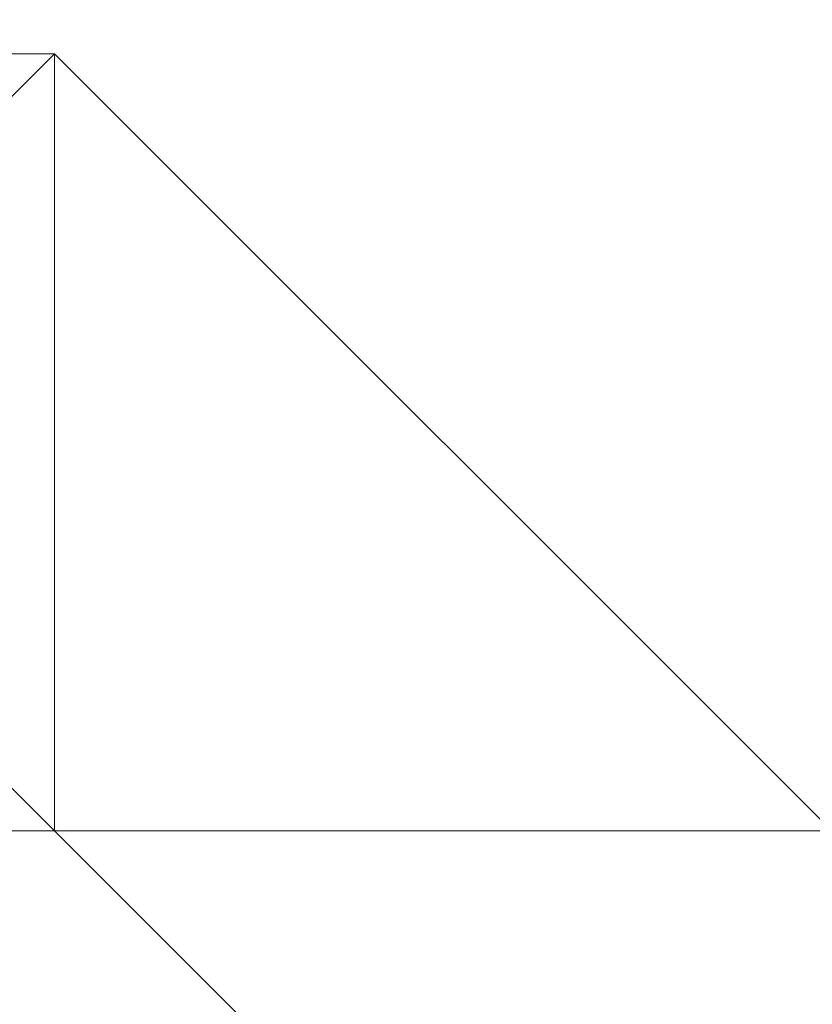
# Model space of a CAD drawing. Header units: inches. Extents: x -79624 to 52587, y -27526 to 10116.
# Tile 214 of 256: x 6294 to 6304, y -7695 to -7684. Entities that reach past the tile are written whole.
import ezdxf
from ezdxf import colors
from ezdxf.entities.mleader import LeaderData, LeaderLine
from ezdxf.math import Vec2, Vec3

# ---------------------------------------------------------------- set-up
doc = ezdxf.new("R2010")
doc.units = ezdxf.units.IN
doc.header["$MEASUREMENT"] = 0
doc.layers.add('- განათება', color=7, linetype='Continuous')
doc.layers.add('Dimensioning - General', color=7, linetype='Continuous')
doc.layers.add('- მექანიკური ნაწილი', color=7, linetype='Continuous', lineweight=18)
doc.styles.add('CT', font='ARIALN.TTF', dxfattribs={"height": 200})
doc.styles.add('GENERATED_STYLE_1', font='txt')
doc.dimstyles.new('GENERATED_STYLE__1', dxfattribs={"dimtxt": 100, "dimasz": 76, "dimexe": 0.18, "dimexo": 0.0625, "dimgap": 0, "dimtad": 0, "dimdec": 0, "dimlfac": 0.1, "dimzin": 0, "dimdsep": 46, "dimtxsty": 'GENERATED_STYLE_1', "dimblk": 'ARROWHEAD_5', "dimblk1": 'ARROWHEAD_5', "dimblk2": 'ARROWHEAD_5', "dimcen": 0.09, "dimse1": 1, "dimse2": 1, "dimclrd": 7, "dimclre": 7, "dimclrt": 7, "dimadec": 0, "dimazin": 0, "dimtfac": 1, "dimtdec": 4, "dimtmove": 0, "dimatfit": 3, "dimfxl": 1, "dimtolj": 1, "dimtzin": 0, "dimarcsym": 0})

# ---------------------------------------------------------------- blocks, each defined once
blk = doc.blocks.new('ARROWHEAD_5')
at = {"linetype": 'Continuous', "lineweight": 0}
blk.add_hatch(color=0, dxfattribs=at).paths.add_polyline_path([(-1, 0.2679), (0, 0), (-1, -0.2679)])
at = {"color": 0, "linetype": 'Continuous', "lineweight": 0}
blk.add_line((0, 0), (-1, 0), dxfattribs=at)
blk = doc.blocks.new('*D249')
at = {"layer": 'Defpoints', "color": 0, "linetype": 'Continuous', "transparency": 16777216}
for p in [(358.556, 209.203), (25258.556, 209.203), (1258.556, -26125.722)]:
    blk.add_point(p, dxfattribs=at)
at = {"layer": 'Dimensioning - General', "color": 7, "linetype": 'Continuous', "lineweight": -2, "transparency": 16777216}
for p, q in [((358.556, 133.203), (358.556, -12795.724)), ((358.556, -26049.722), (358.556, -13148.104))]:
    blk.add_line(p, q, dxfattribs=at)
at = {"layer": 'Dimensioning - General', "color": 7, "linetype": 'Continuous', "lineweight": -2, "transparency": 16777216, "xscale": 76.00000000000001, "yscale": 76.00000000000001, "zscale": 76.00000000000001}
for p, rotation in [((358.556, 209.203), 90), ((358.556, -26125.722), 270)]:
    blk.add_blockref('ARROWHEAD_5', p, dxfattribs=dict(at, rotation=rotation))
at = {"layer": 'Dimensioning - General', "color": 7, "linetype": 'Continuous', "lineweight": 13, "transparency": 16777216, "insert": (358.556, -12971.914), "char_height": 100, "attachment_point": 5, "rotation": 90, "style": 'GENERATED_STYLE_1'}
blk.add_mtext('\\A1;2633', dxfattribs=at)
blk = doc.blocks.new('_DotSmall')
at = {"color": 0, "linetype": 'ByBlock', "const_width": 0.5}
blk.add_lwpolyline([(-0.0625, 0, 1), (0.0625, 0, 1)], format="xyb", close=True, dxfattribs=at)

msp = doc.modelspace()

# ---------------------------------------------------------------- linework, layer by layer
at = {"layer": '- მექანიკური ნაწილი', "color": 7, "lineweight": 0}
for points in [[(6330.76563, -7630.48848), (5639.14949, -7630.48848), (5630.16746, -7693.36268), (6339.74766, -7693.36268)], [(6330.76563, -7630.48848), (5639.14949, -7630.48848), (5630.16746, -7693.36268), (6339.74766, -7693.36268)], [(5980.46655, -7693.36268), (6052.32277, -7693.36268), (6115.19697, -7693.36268), (6178.07116, -7693.36268), (6231.96333, -7693.36268), (6294.83752, -7693.36268), (6231.96333, -7693.36268), (6178.07116, -7693.36268), (6115.19697, -7693.36268), (6052.32277, -7693.36268)]]:
    msp.add_lwpolyline(points, close=True, dxfattribs=at)
at = {"layer": '- მექანიკური ნაწილი', "lineweight": 0}
for points in [[(6321.78361, -7630.48848), (6312.80158, -7630.48848), (6303.81955, -7630.48848), (6294.83752, -7630.48848), (6285.85549, -7630.48848), (6285.85549, -7639.47051), (6276.87347, -7639.47051), (6276.87347, -7648.45254), (6276.87347, -7657.43457), (6276.87347, -7666.4166), (6276.87347, -7675.39862), (6276.87347, -7684.38065), (6285.85549, -7684.38065), (6294.83752, -7693.36268), (6303.81955, -7693.36268), (6294.83752, -7684.38065), (6294.83752, -7693.36268), (6303.81955, -7693.36268), (6303.81955, -7702.34471), (6294.83752, -7693.36268), (6303.81955, -7693.36268), (6312.80158, -7693.36268), (6321.78361, -7693.36268)], [(6321.78361, -7693.36268), (6312.80158, -7693.36268), (6303.81955, -7693.36268), (6294.83752, -7693.36268), (6294.83752, -7684.38065), (6303.81955, -7693.36268), (6294.83752, -7693.36268), (6285.85549, -7693.36268), (6285.85549, -7684.38065), (6276.87347, -7684.38065), (6276.87347, -7675.39862)], [(6285.85549, -7684.38065), (6294.83752, -7684.38065)], [(6294.83752, -7684.38065), (6285.85549, -7684.38065), (6294.83752, -7684.38065)], [(6294.83752, -7684.38065), (6285.85549, -7684.38065), (6294.83752, -7684.38065)], [(6294.83752, -7684.38065), (6285.85549, -7684.38065), (6294.83752, -7684.38065)], [(6294.83752, -7684.38065), (6285.85549, -7684.38065), (6294.83752, -7684.38065)], [(6294.83752, -7684.38065), (6285.85549, -7684.38065), (6294.83752, -7684.38065)], [(6294.83752, -7684.38065), (6285.85549, -7684.38065), (6294.83752, -7684.38065)], [(6294.83752, -7684.38065), (6285.85549, -7684.38065), (6294.83752, -7684.38065)], [(6294.83752, -7684.38065), (6285.85549, -7684.38065), (6294.83752, -7684.38065)], [(6294.83752, -7684.38065), (6285.85549, -7684.38065), (6294.83752, -7684.38065)], [(6294.83752, -7684.38065), (6285.85549, -7684.38065), (6294.83752, -7684.38065)], [(6294.83752, -7684.38065), (6285.85549, -7684.38065), (6294.83752, -7684.38065)], [(6294.83752, -7684.38065), (6285.85549, -7684.38065), (6294.83752, -7684.38065)], [(6294.83752, -7684.38065), (6285.85549, -7684.38065), (6294.83752, -7684.38065)], [(6294.83752, -7684.38065), (6285.85549, -7684.38065), (6294.83752, -7684.38065)], [(6294.83752, -7684.38065), (6285.85549, -7684.38065), (6294.83752, -7684.38065)], [(6294.83752, -7684.38065), (6285.85549, -7684.38065), (6294.83752, -7684.38065)], [(6294.83752, -7693.36268), (6285.85549, -7684.38065), (6294.83752, -7693.36268)], [(6294.83752, -7693.36268), (6285.85549, -7684.38065), (6294.83752, -7693.36268)], [(6285.85549, -7684.38065), (6294.83752, -7684.38065)], [(6294.83752, -7684.38065), (6285.85549, -7684.38065), (6294.83752, -7684.38065)], [(6294.83752, -7684.38065), (6285.85549, -7684.38065), (6294.83752, -7684.38065)], [(6294.83752, -7684.38065), (6285.85549, -7684.38065), (6294.83752, -7684.38065)], [(6294.83752, -7684.38065), (6285.85549, -7684.38065), (6294.83752, -7684.38065)], [(6294.83752, -7684.38065), (6285.85549, -7684.38065), (6294.83752, -7684.38065)], [(6294.83752, -7684.38065), (6285.85549, -7684.38065), (6294.83752, -7684.38065)], [(6294.83752, -7684.38065), (6285.85549, -7684.38065), (6294.83752, -7684.38065)], [(6294.83752, -7684.38065), (6285.85549, -7684.38065), (6294.83752, -7684.38065)], [(6294.83752, -7684.38065), (6285.85549, -7684.38065), (6294.83752, -7684.38065)], [(6294.83752, -7684.38065), (6285.85549, -7684.38065), (6294.83752, -7684.38065)], [(6294.83752, -7684.38065), (6285.85549, -7684.38065), (6294.83752, -7684.38065)], [(6294.83752, -7684.38065), (6285.85549, -7684.38065), (6294.83752, -7684.38065)], [(6294.83752, -7684.38065), (6285.85549, -7684.38065), (6294.83752, -7684.38065)], [(6294.83752, -7684.38065), (6285.85549, -7684.38065), (6294.83752, -7684.38065)], [(6294.83752, -7684.38065), (6285.85549, -7684.38065), (6294.83752, -7684.38065)], [(6294.83752, -7684.38065), (6285.85549, -7684.38065), (6294.83752, -7684.38065)], [(6294.83752, -7693.36268), (6285.85549, -7684.38065), (6294.83752, -7693.36268)], [(6294.83752, -7693.36268), (6285.85549, -7684.38065), (6294.83752, -7693.36268)], [(6285.85549, -7684.38065), (6294.83752, -7693.36268), (6294.83752, -7684.38065), (6294.83752, -7693.36268), (6294.83752, -7684.38065), (6294.83752, -7693.36268), (6294.83752, -7684.38065), (6303.81955, -7693.36268), (6294.83752, -7684.38065), (6285.85549, -7684.38065)], [(6285.85549, -7684.38065), (6294.83752, -7684.38065), (6285.85549, -7684.38065)], [(6285.85549, -7693.36268), (6294.83752, -7693.36268), (6285.85549, -7684.38065), (6294.83752, -7684.38065), (6285.85549, -7684.38065), (6294.83752, -7684.38065), (6285.85549, -7693.36268), (6294.83752, -7693.36268), (6285.85549, -7684.38065), (6294.83752, -7693.36268), (6285.85549, -7693.36268)], [(6285.85549, -7684.38065), (6294.83752, -7693.36268), (6294.83752, -7684.38065), (6294.83752, -7693.36268), (6294.83752, -7684.38065), (6285.85549, -7684.38065)], [(6294.83752, -7684.38065), (6285.85549, -7684.38065), (6294.83752, -7684.38065)], [(6294.83752, -7684.38065), (6285.85549, -7684.38065), (6294.83752, -7684.38065)], [(6294.83752, -7684.38065), (6285.85549, -7684.38065), (6294.83752, -7684.38065)], [(6294.83752, -7684.38065), (6285.85549, -7684.38065), (6294.83752, -7684.38065)], [(6294.83752, -7684.38065), (6285.85549, -7684.38065), (6294.83752, -7684.38065)], [(6294.83752, -7684.38065), (6285.85549, -7684.38065), (6294.83752, -7684.38065)], [(6294.83752, -7684.38065), (6285.85549, -7684.38065), (6294.83752, -7684.38065)], [(6294.83752, -7684.38065), (6285.85549, -7684.38065), (6294.83752, -7684.38065)], [(6294.83752, -7684.38065), (6285.85549, -7684.38065), (6294.83752, -7684.38065)], [(6294.83752, -7684.38065), (6285.85549, -7684.38065), (6294.83752, -7684.38065)], [(6294.83752, -7684.38065), (6285.85549, -7684.38065), (6294.83752, -7684.38065)], [(6294.83752, -7684.38065), (6285.85549, -7684.38065), (6294.83752, -7684.38065)], [(6294.83752, -7684.38065), (6285.85549, -7684.38065), (6294.83752, -7684.38065)], [(6294.83752, -7684.38065), (6285.85549, -7684.38065), (6294.83752, -7684.38065)], [(6294.83752, -7684.38065), (6285.85549, -7684.38065), (6294.83752, -7684.38065)], [(6294.83752, -7684.38065), (6285.85549, -7684.38065), (6294.83752, -7684.38065)], [(6294.83752, -7693.36268), (6285.85549, -7684.38065), (6294.83752, -7693.36268)], [(6294.83752, -7693.36268), (6285.85549, -7684.38065), (6294.83752, -7693.36268)], [(6294.83752, -7684.38065), (6294.83752, -7684.38065)], [(6294.83752, -7693.36268), (6294.83752, -7684.38065), (6294.83752, -7693.36268)], [(6294.83752, -7684.38065), (6294.83752, -7693.36268), (6294.83752, -7684.38065)], [(6294.83752, -7684.38065), (6294.83752, -7684.38065)], [(6294.83752, -7684.38065), (6294.83752, -7684.38065)], [(6294.83752, -7693.36268), (6294.83752, -7684.38065), (6294.83752, -7693.36268)], [(6294.83752, -7684.38065), (6294.83752, -7684.38065)], [(6294.83752, -7693.36268), (6294.83752, -7684.38065), (6294.83752, -7693.36268)], [(6294.83752, -7684.38065), (6294.83752, -7684.38065)], [(6294.83752, -7693.36268), (6294.83752, -7684.38065), (6294.83752, -7693.36268)], [(6294.83752, -7684.38065), (6294.83752, -7684.38065)], [(6294.83752, -7693.36268), (6294.83752, -7684.38065), (6294.83752, -7693.36268)], [(6294.83752, -7684.38065), (6294.83752, -7684.38065)], [(6303.81955, -7693.36268), (6294.83752, -7684.38065), (6303.81955, -7693.36268)], [(6294.83752, -7684.38065), (6294.83752, -7684.38065)], [(6303.81955, -7693.36268), (6294.83752, -7684.38065), (6303.81955, -7693.36268)], [(6294.83752, -7684.38065), (6294.83752, -7684.38065)], [(6303.81955, -7693.36268), (6294.83752, -7684.38065), (6303.81955, -7693.36268)], [(6294.83752, -7684.38065), (6294.83752, -7684.38065)], [(6303.81955, -7693.36268), (6294.83752, -7684.38065), (6303.81955, -7693.36268)], [(6294.83752, -7684.38065), (6294.83752, -7684.38065)], [(6303.81955, -7693.36268), (6294.83752, -7684.38065), (6303.81955, -7693.36268)], [(6294.83752, -7684.38065), (6294.83752, -7684.38065)], [(6303.81955, -7693.36268), (6294.83752, -7684.38065), (6303.81955, -7693.36268)], [(6294.83752, -7684.38065), (6294.83752, -7684.38065)], [(6303.81955, -7693.36268), (6294.83752, -7684.38065), (6303.81955, -7693.36268)], [(6294.83752, -7684.38065), (6294.83752, -7684.38065)], [(6303.81955, -7693.36268), (6294.83752, -7684.38065), (6303.81955, -7693.36268)], [(6294.83752, -7684.38065), (6294.83752, -7684.38065)], [(6303.81955, -7693.36268), (6294.83752, -7684.38065), (6303.81955, -7693.36268)], [(6294.83752, -7684.38065), (6294.83752, -7684.38065)], [(6294.83752, -7693.36268), (6294.83752, -7684.38065), (6294.83752, -7693.36268)], [(6294.83752, -7684.38065), (6294.83752, -7693.36268), (6294.83752, -7684.38065)], [(6294.83752, -7684.38065), (6294.83752, -7684.38065)], [(6294.83752, -7684.38065), (6294.83752, -7684.38065)], [(6294.83752, -7693.36268), (6294.83752, -7684.38065), (6294.83752, -7693.36268)], [(6294.83752, -7684.38065), (6294.83752, -7684.38065)], [(6294.83752, -7693.36268), (6294.83752, -7684.38065), (6294.83752, -7693.36268)], [(6294.83752, -7684.38065), (6294.83752, -7684.38065)], [(6294.83752, -7693.36268), (6294.83752, -7684.38065), (6294.83752, -7693.36268)], [(6294.83752, -7684.38065), (6294.83752, -7684.38065)], [(6294.83752, -7693.36268), (6294.83752, -7684.38065), (6294.83752, -7693.36268)], [(6294.83752, -7684.38065), (6294.83752, -7684.38065)], [(6303.81955, -7693.36268), (6294.83752, -7684.38065), (6303.81955, -7693.36268)], [(6294.83752, -7684.38065), (6294.83752, -7684.38065)], [(6303.81955, -7693.36268), (6294.83752, -7684.38065), (6303.81955, -7693.36268)], [(6294.83752, -7684.38065), (6294.83752, -7684.38065)], [(6303.81955, -7693.36268), (6294.83752, -7684.38065), (6303.81955, -7693.36268)], [(6294.83752, -7684.38065), (6294.83752, -7684.38065)], [(6303.81955, -7693.36268), (6294.83752, -7684.38065), (6303.81955, -7693.36268)], [(6294.83752, -7684.38065), (6294.83752, -7684.38065)], [(6303.81955, -7693.36268), (6294.83752, -7684.38065), (6303.81955, -7693.36268)], [(6294.83752, -7684.38065), (6294.83752, -7684.38065)], [(6303.81955, -7693.36268), (6294.83752, -7684.38065), (6303.81955, -7693.36268)], [(6294.83752, -7684.38065), (6294.83752, -7684.38065)], [(6303.81955, -7693.36268), (6294.83752, -7684.38065), (6303.81955, -7693.36268)], [(6294.83752, -7684.38065), (6294.83752, -7684.38065)], [(6303.81955, -7693.36268), (6294.83752, -7684.38065), (6303.81955, -7693.36268)], [(6294.83752, -7684.38065), (6294.83752, -7684.38065)], [(6303.81955, -7693.36268), (6294.83752, -7684.38065), (6303.81955, -7693.36268)], [(6294.83752, -7684.38065), (6294.83752, -7693.36268)], [(6294.83752, -7684.38065), (6294.83752, -7684.38065)], [(6294.83752, -7693.36268), (6294.83752, -7684.38065), (6294.83752, -7693.36268)], [(6294.83752, -7684.38065), (6294.83752, -7693.36268), (6294.83752, -7684.38065)], [(6294.83752, -7684.38065), (6294.83752, -7684.38065)], [(6294.83752, -7684.38065), (6294.83752, -7693.36268)], [(6294.83752, -7684.38065), (6294.83752, -7693.36268)], [(6294.83752, -7684.38065), (6294.83752, -7684.38065)], [(6294.83752, -7693.36268), (6294.83752, -7684.38065), (6294.83752, -7693.36268)], [(6294.83752, -7684.38065), (6294.83752, -7684.38065)], [(6294.83752, -7693.36268), (6294.83752, -7684.38065), (6294.83752, -7693.36268)], [(6294.83752, -7684.38065), (6294.83752, -7684.38065)], [(6294.83752, -7693.36268), (6294.83752, -7684.38065), (6294.83752, -7693.36268)], [(6294.83752, -7684.38065), (6294.83752, -7684.38065)], [(6294.83752, -7693.36268), (6294.83752, -7684.38065), (6294.83752, -7693.36268)], [(6294.83752, -7693.36268), (6294.83752, -7684.38065)], [(6294.83752, -7684.38065), (6294.83752, -7684.38065)], [(6303.81955, -7693.36268), (6294.83752, -7684.38065), (6303.81955, -7693.36268)], [(6294.83752, -7684.38065), (6294.83752, -7684.38065)], [(6303.81955, -7693.36268), (6294.83752, -7684.38065), (6303.81955, -7693.36268)], [(6294.83752, -7684.38065), (6294.83752, -7684.38065)], [(6303.81955, -7693.36268), (6294.83752, -7684.38065), (6303.81955, -7693.36268)], [(6294.83752, -7684.38065), (6294.83752, -7684.38065)], [(6303.81955, -7693.36268), (6294.83752, -7684.38065), (6303.81955, -7693.36268)], [(6294.83752, -7684.38065), (6294.83752, -7684.38065)], [(6303.81955, -7693.36268), (6294.83752, -7684.38065), (6303.81955, -7693.36268)], [(6294.83752, -7684.38065), (6294.83752, -7684.38065)], [(6303.81955, -7693.36268), (6294.83752, -7684.38065), (6303.81955, -7693.36268)], [(6294.83752, -7684.38065), (6294.83752, -7684.38065)], [(6303.81955, -7693.36268), (6294.83752, -7684.38065), (6303.81955, -7693.36268)], [(6294.83752, -7684.38065), (6294.83752, -7684.38065)], [(6303.81955, -7693.36268), (6294.83752, -7684.38065), (6303.81955, -7693.36268)], [(6294.83752, -7684.38065), (6294.83752, -7684.38065)], [(6303.81955, -7693.36268), (6294.83752, -7684.38065), (6303.81955, -7693.36268)], [(6294.83752, -7684.38065), (6294.83752, -7693.36268)], [(6303.81955, -7693.36268), (6294.83752, -7684.38065)], [(6285.85549, -7693.36268), (6294.83752, -7693.36268), (6285.85549, -7693.36268)], [(6285.85549, -7693.36268), (6294.83752, -7693.36268), (6285.85549, -7693.36268)], [(6294.83752, -7693.36268), (6285.85549, -7693.36268), (6294.83752, -7693.36268)], [(6294.83752, -7693.36268), (6285.85549, -7693.36268), (6294.83752, -7693.36268)], [(6294.83752, -7693.36268), (6285.85549, -7693.36268), (6294.83752, -7693.36268)], [(6294.83752, -7693.36268), (6285.85549, -7693.36268), (6294.83752, -7693.36268)], [(6294.83752, -7693.36268), (6285.85549, -7693.36268), (6294.83752, -7693.36268)], [(6294.83752, -7693.36268), (6285.85549, -7693.36268), (6294.83752, -7693.36268)], [(6294.83752, -7693.36268), (6285.85549, -7693.36268), (6294.83752, -7693.36268)], [(6294.83752, -7693.36268), (6285.85549, -7693.36268), (6294.83752, -7693.36268)], [(6294.83752, -7693.36268), (6285.85549, -7693.36268), (6294.83752, -7693.36268)], [(6294.83752, -7693.36268), (6285.85549, -7693.36268), (6294.83752, -7693.36268)], [(6294.83752, -7693.36268), (6285.85549, -7693.36268), (6294.83752, -7693.36268)], [(6294.83752, -7693.36268), (6285.85549, -7693.36268), (6294.83752, -7693.36268)], [(6294.83752, -7693.36268), (6285.85549, -7693.36268), (6294.83752, -7693.36268)], [(6294.83752, -7693.36268), (6285.85549, -7693.36268), (6294.83752, -7693.36268)], [(6294.83752, -7693.36268), (6285.85549, -7693.36268), (6294.83752, -7693.36268)], [(6294.83752, -7693.36268), (6285.85549, -7693.36268), (6294.83752, -7693.36268)], [(6294.83752, -7693.36268), (6285.85549, -7693.36268), (6294.83752, -7693.36268)], [(6294.83752, -7693.36268), (6285.85549, -7693.36268), (6294.83752, -7693.36268)], [(6294.83752, -7693.36268), (6285.85549, -7693.36268), (6294.83752, -7693.36268)], [(6294.83752, -7693.36268), (6285.85549, -7693.36268), (6294.83752, -7693.36268)], [(6294.83752, -7693.36268), (6285.85549, -7693.36268), (6294.83752, -7693.36268)], [(6294.83752, -7693.36268), (6285.85549, -7693.36268), (6294.83752, -7693.36268)], [(6294.83752, -7693.36268), (6285.85549, -7693.36268), (6294.83752, -7693.36268)], [(6294.83752, -7693.36268), (6285.85549, -7693.36268), (6294.83752, -7693.36268)], [(6294.83752, -7693.36268), (6285.85549, -7693.36268), (6294.83752, -7693.36268)], [(6294.83752, -7693.36268), (6285.85549, -7693.36268), (6294.83752, -7693.36268)], [(6294.83752, -7693.36268), (6285.85549, -7693.36268), (6294.83752, -7693.36268)], [(6294.83752, -7693.36268), (6285.85549, -7693.36268), (6294.83752, -7693.36268)], [(6294.83752, -7693.36268), (6285.85549, -7693.36268), (6294.83752, -7693.36268)], [(6294.83752, -7693.36268), (6285.85549, -7693.36268), (6294.83752, -7693.36268)], [(6294.83752, -7693.36268), (6285.85549, -7693.36268), (6294.83752, -7693.36268)], [(6294.83752, -7693.36268), (6285.85549, -7693.36268), (6294.83752, -7693.36268)], [(6294.83752, -7693.36268), (6285.85549, -7693.36268), (6294.83752, -7693.36268)], [(6285.85549, -7693.36268), (6294.83752, -7693.36268), (6285.85549, -7693.36268)], [(6294.83752, -7693.36268), (6294.83752, -7693.36268)], [(6294.83752, -7693.36268), (6294.83752, -7693.36268)], [(6294.83752, -7693.36268), (6294.83752, -7693.36268)], [(6294.83752, -7693.36268), (6303.81955, -7693.36268), (6294.83752, -7693.36268)], [(6294.83752, -7693.36268), (6294.83752, -7693.36268)], [(6303.81955, -7693.36268), (6294.83752, -7693.36268), (6303.81955, -7693.36268)], [(6294.83752, -7693.36268), (6294.83752, -7693.36268)], [(6303.81955, -7693.36268), (6294.83752, -7693.36268), (6303.81955, -7693.36268)], [(6294.83752, -7693.36268), (6294.83752, -7693.36268)], [(6303.81955, -7693.36268), (6294.83752, -7693.36268), (6303.81955, -7693.36268)], [(6294.83752, -7693.36268), (6294.83752, -7693.36268)], [(6303.81955, -7693.36268), (6294.83752, -7693.36268), (6303.81955, -7693.36268)], [(6294.83752, -7693.36268), (6294.83752, -7693.36268)], [(6303.81955, -7693.36268), (6294.83752, -7693.36268), (6303.81955, -7693.36268)], [(6294.83752, -7693.36268), (6294.83752, -7693.36268)], [(6303.81955, -7693.36268), (6294.83752, -7693.36268), (6303.81955, -7693.36268)], [(6294.83752, -7693.36268), (6294.83752, -7693.36268)], [(6303.81955, -7693.36268), (6294.83752, -7693.36268), (6303.81955, -7693.36268)], [(6294.83752, -7693.36268), (6294.83752, -7693.36268)], [(6303.81955, -7693.36268), (6294.83752, -7693.36268), (6303.81955, -7693.36268)], [(6294.83752, -7693.36268), (6294.83752, -7693.36268)], [(6303.81955, -7693.36268), (6294.83752, -7693.36268), (6303.81955, -7693.36268)], [(6294.83752, -7693.36268), (6294.83752, -7693.36268)], [(6303.81955, -7693.36268), (6294.83752, -7693.36268), (6303.81955, -7693.36268)], [(6294.83752, -7693.36268), (6294.83752, -7693.36268)], [(6303.81955, -7693.36268), (6294.83752, -7693.36268), (6303.81955, -7693.36268)], [(6294.83752, -7693.36268), (6294.83752, -7693.36268)], [(6303.81955, -7693.36268), (6294.83752, -7693.36268), (6303.81955, -7693.36268)], [(6294.83752, -7693.36268), (6294.83752, -7693.36268)], [(6303.81955, -7693.36268), (6294.83752, -7693.36268), (6303.81955, -7693.36268)], [(6294.83752, -7693.36268), (6294.83752, -7693.36268)], [(6303.81955, -7693.36268), (6294.83752, -7693.36268), (6303.81955, -7693.36268)], [(6294.83752, -7693.36268), (6294.83752, -7693.36268)], [(6303.81955, -7693.36268), (6294.83752, -7693.36268), (6303.81955, -7693.36268)], [(6294.83752, -7693.36268), (6294.83752, -7693.36268)], [(6303.81955, -7693.36268), (6294.83752, -7693.36268), (6303.81955, -7693.36268)], [(6294.83752, -7693.36268), (6294.83752, -7693.36268)], [(6303.81955, -7693.36268), (6294.83752, -7693.36268), (6303.81955, -7693.36268)], [(6294.83752, -7693.36268), (6294.83752, -7693.36268)], [(6303.81955, -7693.36268), (6294.83752, -7693.36268), (6303.81955, -7693.36268)], [(6294.83752, -7693.36268), (6294.83752, -7693.36268)], [(6303.81955, -7693.36268), (6294.83752, -7693.36268), (6303.81955, -7693.36268)], [(6294.83752, -7693.36268), (6294.83752, -7693.36268)], [(6303.81955, -7693.36268), (6294.83752, -7693.36268), (6303.81955, -7693.36268)], [(6294.83752, -7693.36268), (6294.83752, -7693.36268)], [(6303.81955, -7693.36268), (6294.83752, -7693.36268), (6303.81955, -7693.36268)], [(6294.83752, -7693.36268), (6294.83752, -7693.36268)], [(6303.81955, -7693.36268), (6294.83752, -7693.36268), (6303.81955, -7693.36268)], [(6294.83752, -7693.36268), (6294.83752, -7693.36268)], [(6303.81955, -7693.36268), (6294.83752, -7693.36268), (6303.81955, -7693.36268)], [(6294.83752, -7693.36268), (6294.83752, -7693.36268)], [(6303.81955, -7693.36268), (6294.83752, -7693.36268), (6303.81955, -7693.36268)], [(6294.83752, -7693.36268), (6294.83752, -7693.36268)], [(6303.81955, -7693.36268), (6294.83752, -7693.36268), (6303.81955, -7693.36268)], [(6294.83752, -7693.36268), (6294.83752, -7693.36268)], [(6303.81955, -7693.36268), (6294.83752, -7693.36268), (6303.81955, -7693.36268)], [(6294.83752, -7693.36268), (6294.83752, -7693.36268)], [(6303.81955, -7693.36268), (6294.83752, -7693.36268), (6303.81955, -7693.36268)], [(6294.83752, -7693.36268), (6294.83752, -7693.36268)], [(6303.81955, -7693.36268), (6294.83752, -7693.36268), (6303.81955, -7693.36268)], [(6294.83752, -7693.36268), (6294.83752, -7693.36268)], [(6303.81955, -7693.36268), (6294.83752, -7693.36268), (6303.81955, -7693.36268)], [(6294.83752, -7693.36268), (6294.83752, -7693.36268)], [(6303.81955, -7693.36268), (6294.83752, -7693.36268), (6303.81955, -7693.36268)], [(6294.83752, -7693.36268), (6294.83752, -7693.36268)], [(6303.81955, -7693.36268), (6294.83752, -7693.36268), (6303.81955, -7693.36268)], [(6294.83752, -7693.36268), (6294.83752, -7693.36268)], [(6303.81955, -7693.36268), (6294.83752, -7693.36268), (6303.81955, -7693.36268)], [(6294.83752, -7693.36268), (6294.83752, -7693.36268)], [(6303.81955, -7693.36268), (6294.83752, -7693.36268), (6303.81955, -7693.36268)], [(6294.83752, -7693.36268), (6294.83752, -7693.36268)], [(6303.81955, -7693.36268), (6294.83752, -7693.36268), (6303.81955, -7693.36268)], [(6294.83752, -7693.36268), (6294.83752, -7693.36268)], [(6303.81955, -7693.36268), (6294.83752, -7693.36268), (6303.81955, -7693.36268)], [(6294.83752, -7693.36268), (6294.83752, -7693.36268)], [(6303.81955, -7693.36268), (6294.83752, -7693.36268), (6303.81955, -7693.36268)], [(6294.83752, -7693.36268), (6294.83752, -7693.36268)], [(6303.81955, -7693.36268), (6294.83752, -7693.36268), (6303.81955, -7693.36268)], [(6294.83752, -7693.36268), (6294.83752, -7693.36268)], [(6303.81955, -7693.36268), (6294.83752, -7693.36268), (6303.81955, -7693.36268)], [(6294.83752, -7693.36268), (6294.83752, -7693.36268)], [(6303.81955, -7693.36268), (6294.83752, -7693.36268), (6303.81955, -7693.36268)], [(6294.83752, -7693.36268), (6294.83752, -7693.36268)], [(6303.81955, -7693.36268), (6294.83752, -7693.36268), (6303.81955, -7693.36268)], [(6294.83752, -7693.36268), (6294.83752, -7693.36268)], [(6303.81955, -7693.36268), (6294.83752, -7693.36268), (6303.81955, -7693.36268)], [(6294.83752, -7693.36268), (6294.83752, -7693.36268)], [(6303.81955, -7693.36268), (6294.83752, -7693.36268), (6303.81955, -7693.36268)], [(6294.83752, -7693.36268), (6294.83752, -7693.36268)], [(6303.81955, -7693.36268), (6294.83752, -7693.36268), (6303.81955, -7693.36268)], [(6294.83752, -7693.36268), (6294.83752, -7693.36268)], [(6303.81955, -7693.36268), (6294.83752, -7693.36268), (6303.81955, -7693.36268)], [(6294.83752, -7693.36268), (6294.83752, -7693.36268)], [(6303.81955, -7693.36268), (6294.83752, -7693.36268), (6303.81955, -7693.36268)], [(6294.83752, -7693.36268), (6294.83752, -7693.36268)], [(6303.81955, -7693.36268), (6294.83752, -7693.36268), (6303.81955, -7693.36268)], [(6294.83752, -7693.36268), (6294.83752, -7693.36268)], [(6303.81955, -7693.36268), (6294.83752, -7693.36268), (6303.81955, -7693.36268)], [(6294.83752, -7693.36268), (6294.83752, -7693.36268)], [(6303.81955, -7693.36268), (6294.83752, -7693.36268), (6303.81955, -7693.36268)], [(6294.83752, -7693.36268), (6294.83752, -7693.36268)], [(6303.81955, -7693.36268), (6294.83752, -7693.36268), (6303.81955, -7693.36268)], [(6294.83752, -7693.36268), (6294.83752, -7693.36268)], [(6303.81955, -7693.36268), (6294.83752, -7693.36268), (6303.81955, -7693.36268)], [(6294.83752, -7693.36268), (6294.83752, -7693.36268)], [(6303.81955, -7693.36268), (6294.83752, -7693.36268), (6303.81955, -7693.36268)], [(6294.83752, -7693.36268), (6303.81955, -7693.36268)], [(6294.83752, -7693.36268), (6294.83752, -7693.36268)], [(6303.81955, -7693.36268), (6294.83752, -7693.36268), (6303.81955, -7693.36268)], [(6294.83752, -7693.36268), (6294.83752, -7693.36268)], [(6303.81955, -7693.36268), (6294.83752, -7693.36268), (6303.81955, -7693.36268)], [(6294.83752, -7693.36268), (6294.83752, -7693.36268)], [(6303.81955, -7693.36268), (6294.83752, -7693.36268), (6303.81955, -7693.36268)], [(6294.83752, -7693.36268), (6294.83752, -7693.36268)], [(6303.81955, -7693.36268), (6294.83752, -7693.36268), (6303.81955, -7693.36268)], [(6294.83752, -7693.36268), (6294.83752, -7693.36268)], [(6303.81955, -7693.36268), (6294.83752, -7693.36268), (6303.81955, -7693.36268)], [(6294.83752, -7693.36268), (6294.83752, -7693.36268)], [(6303.81955, -7693.36268), (6294.83752, -7693.36268), (6303.81955, -7693.36268)], [(6294.83752, -7693.36268), (6294.83752, -7693.36268)], [(6303.81955, -7693.36268), (6294.83752, -7693.36268), (6303.81955, -7693.36268)], [(6294.83752, -7693.36268), (6294.83752, -7693.36268)], [(6303.81955, -7693.36268), (6294.83752, -7693.36268), (6303.81955, -7693.36268)], [(6294.83752, -7693.36268), (6294.83752, -7693.36268)], [(6303.81955, -7693.36268), (6294.83752, -7693.36268), (6303.81955, -7693.36268)], [(6294.83752, -7693.36268), (6294.83752, -7693.36268)], [(6303.81955, -7693.36268), (6294.83752, -7693.36268), (6303.81955, -7693.36268)], [(6294.83752, -7693.36268), (6294.83752, -7693.36268)], [(6303.81955, -7693.36268), (6294.83752, -7693.36268), (6303.81955, -7693.36268)], [(6294.83752, -7693.36268), (6294.83752, -7693.36268)], [(6303.81955, -7693.36268), (6294.83752, -7693.36268), (6303.81955, -7693.36268)], [(6294.83752, -7693.36268), (6294.83752, -7693.36268)], [(6294.83752, -7693.36268), (6303.81955, -7693.36268), (6294.83752, -7693.36268)]]:
    msp.add_lwpolyline(points, dxfattribs=at)
for points in [[(6285.85549, -7693.36268), (6294.83752, -7684.38065), (6285.85549, -7684.38065)], [(6303.81955, -7693.36268), (6294.83752, -7693.36268), (6294.83752, -7684.38065), (6285.85549, -7693.36268), (6294.83752, -7693.36268)], [(6285.85549, -7693.36268), (6294.83752, -7693.36268), (6294.83752, -7684.38065)], [(6285.85549, -7693.36268), (6294.83752, -7684.38065), (6285.85549, -7684.38065)], [(6303.81955, -7693.36268), (6294.83752, -7693.36268), (6285.85549, -7693.36268), (6294.83752, -7693.36268), (6294.83752, -7684.38065)], [(6285.85549, -7693.36268), (6294.83752, -7684.38065), (6285.85549, -7684.38065)]]:
    msp.add_lwpolyline(points, close=True, dxfattribs=at)
at = {"layer": '- მექანიკური ნაწილი', "color": 7, "lineweight": 0}
for points in [[(6231.96333, -7693.36268), (6294.83752, -7693.36268), (6231.96333, -7693.36268)], [(6339.74766, -7693.36268), (6294.83752, -7693.36268)], [(6294.83752, -7693.36268), (6339.74766, -7693.36268), (6294.83752, -7693.36268)], [(6339.74766, -7693.36268), (6294.83752, -7693.36268)], [(6294.83752, -7693.36268), (6294.83752, -7693.36268)]]:
    msp.add_lwpolyline(points, dxfattribs=at)

# ---------------------------------------------------------------- dimensions: what is measured, and where the dimension line sits
at = {"layer": 'Dimensioning - General', "color": 7, "linetype": 'Continuous', "lineweight": 13}
dim = msp.add_linear_dim(base=(358.55594, 209.20337), p1=(1258.55593, -26125.72241), p2=(25258.55593, 209.20337), angle=90, dimstyle='GENERATED_STYLE__1', dxfattribs=at)
dim.commit()
dim.dimension.update_dxf_attribs({"geometry": '*D249', "text_midpoint": (358.55594, -12971.91402), "dimtype": 160, "text_rotation": 90})

# ---------------------------------------------------------------- leaders
at = {"layer": '- განათება', "color": 7}
ml = msp.add_multileader_mtext('Standard', dxfattribs=at)
ml.set_content('\\pxt14;{\\fSylfaen|b1|i0|c0|p18;DB-UPS2 \\fSylfaen|b0|i0|c0|p18;\\C1;QF-61          \\C7;N2XH-3X1.5}', color=7, style='CT')
ml.set_leader_properties()
ml.set_arrow_properties(name='DOTSMALL')
ml.build(insert=Vec2(0, 0))
ml.multileader.update_dxf_attribs({"has_dogleg": 0, "text_left_attachment_type": 6, "text_right_attachment_type": 6, "dogleg_length": 9, "arrow_head_size": 163.78543})
ctx = ml.context
ctx.base_point, ctx.char_height, ctx.arrow_head_size, ctx.landing_gap_size, ctx.plane_origin = Vec3(4773.60442, -7638.94753), 162.6117418, 163.78543, 54.59514, Vec3(-8122.67086, -23965.21146)
ctx.left_attachment, ctx.right_attachment, ctx.text_align_type = 6, 6, 1
notes = []
notes.append((ctx, [(0, (1, 1, 0), (6480.89889, -7638.94753), (-1, 0), 9, [(2, [(5982.17124, -8706.06811)], 0, [])])]))
ctx.mtext.insert, ctx.mtext.width, ctx.mtext.defined_height, ctx.mtext.alignment, ctx.mtext.flow_direction = Vec3(5622.75166, -7443.81344), 2403.0225903, 231.60879, 2, 5
for ctx, leaders in notes:
    for number, flags, end, landing, length, lines in leaders:
        leader = LeaderData()
        leader.index, (leader.has_last_leader_line, leader.has_dogleg_vector, leader.attachment_direction) = number, flags
        leader.last_leader_point, leader.dogleg_vector, leader.dogleg_length = Vec3(end), Vec3(landing), length
        for number, points, colour, breaks in lines:
            line = LeaderLine()
            line.index, line.vertices, line.color, line.breaks = number, Vec3.list(points), colors.encode_raw_color(colour), breaks
            leader.lines.append(line)
        ctx.leaders.append(leader)

doc.saveas('drawing.dxf')
